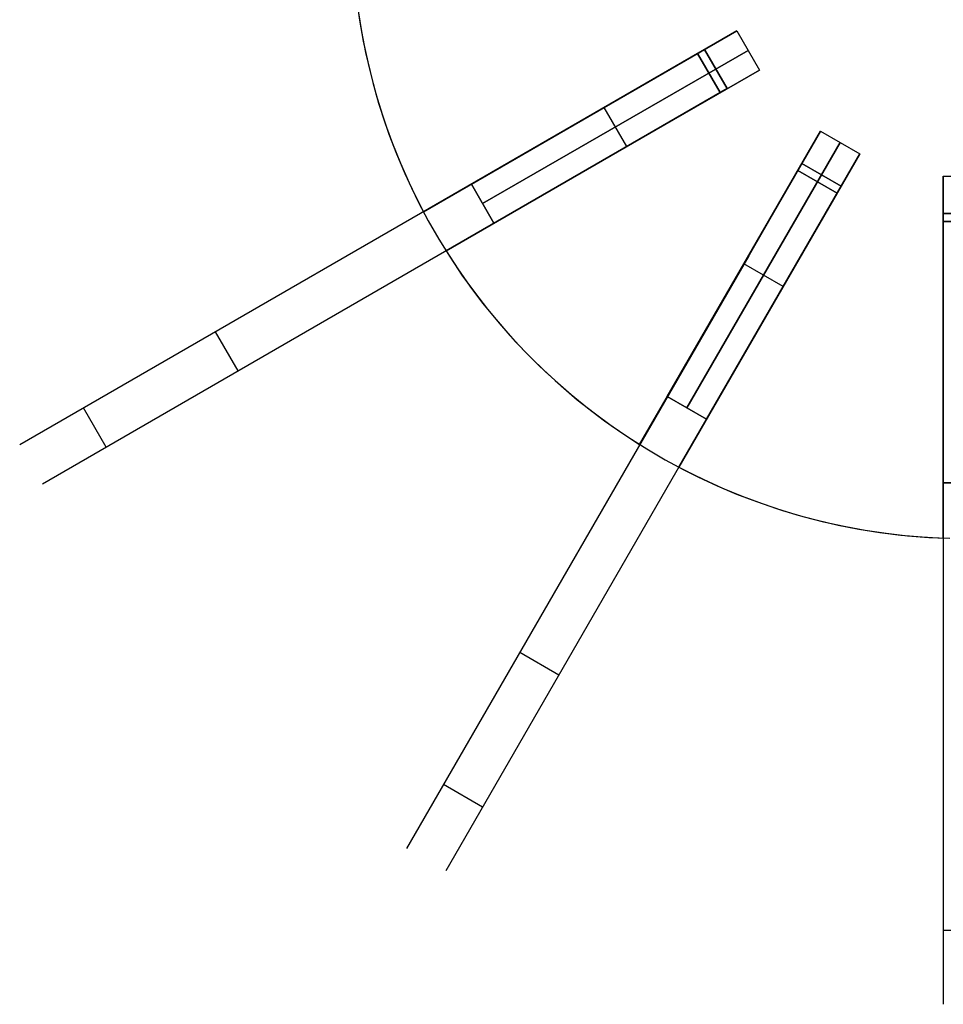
# Model space of a CAD drawing. Header units: millimetres. Extents: x 313 to 886, y -357 to 215.
# Tile 1 of 7: x 349 to 594, y -357 to -96. Entities that reach past the tile are written whole.
import ezdxf

# ---------------------------------------------------------------- set-up
doc = ezdxf.new("R2010")
doc.units = ezdxf.units.MM
doc.layers.add('Core_Sketch1', color=7, linetype='Continuous')
doc.layers.add('Core_Sketch2', color=7, linetype='Continuous')

msp = doc.modelspace()

# ---------------------------------------------------------------- linework, layer by layer
at = {"color": 0, "linetype": 'ByBlock', "lineweight": -2}
for points in [[(437.03, -76.85), (437.34, -82.47), (437.84, -88.07), (438.53, -93.66), (439.42, -99.22), (440.49, -104.74), (441.76, -110.23), (443.22, -115.66), (444.86, -121.04), (446.69, -126.37), (448.7, -131.62), (450.89, -136.81), (453.27, -141.91), (455.81, -146.93)], [(437.03, -76.85), (437.34, -82.47), (437.84, -88.07), (438.53, -93.66), (439.42, -99.22), (440.49, -104.74), (441.76, -110.23), (443.22, -115.66), (444.86, -121.04), (446.69, -126.37), (448.7, -131.62), (450.89, -136.81), (453.27, -141.91), (455.81, -146.93)], [(437.03, -76.85), (437.34, -82.47), (437.84, -88.07), (438.53, -93.66), (439.42, -99.22), (440.49, -104.74), (441.76, -110.23), (443.22, -115.66), (444.86, -121.04), (446.69, -126.37), (448.7, -131.62), (450.89, -136.81), (453.27, -141.91), (455.81, -146.93)], [(437.03, -76.85), (437.34, -82.47), (437.84, -88.07), (438.53, -93.66), (439.42, -99.22), (440.49, -104.74), (441.76, -110.23), (443.22, -115.66), (444.86, -121.04), (446.69, -126.37), (448.7, -131.62), (450.89, -136.81), (453.27, -141.91), (455.81, -146.93)], [(437.03, -76.85), (437.34, -82.47), (437.84, -88.07), (438.53, -93.66), (439.42, -99.22), (440.49, -104.74), (441.76, -110.23), (443.22, -115.66), (444.86, -121.04), (446.69, -126.37), (448.7, -131.62), (450.89, -136.81), (453.27, -141.91), (455.81, -146.93)], [(437.03, -76.85), (437.34, -82.47), (437.84, -88.07), (438.53, -93.66), (439.42, -99.22), (440.49, -104.74), (441.76, -110.23), (443.22, -115.66), (444.86, -121.04), (446.69, -126.37), (448.7, -131.62), (450.89, -136.81), (453.27, -141.91), (455.81, -146.93)], [(468.51, -139.6), (538.85, -98.99)], [(538.85, -98.99), (468.51, -139.6)], [(538.85, -98.99), (544.85, -109.38)], [(538.85, -98.99), (544.85, -109.38)], [(541.85, -104.18), (471.51, -144.79)], [(471.51, -144.79), (541.85, -104.18)], [(497.28, -122.99), (530.31, -103.92)], [(530.31, -103.92), (497.28, -122.99)], [(530.31, -103.92), (536.31, -114.31)], [(536.31, -114.31), (530.31, -103.92)], [(528.45, -104.99), (497.28, -122.99)], [(497.28, -122.99), (528.45, -104.99)], [(534.45, -115.38), (528.45, -104.99)], [(528.45, -104.99), (534.45, -115.38)], [(474.51, -149.99), (544.85, -109.38)], [(544.85, -109.38), (474.51, -149.99)], [(536.31, -114.31), (503.28, -133.38)], [(503.28, -133.38), (536.31, -114.31)], [(503.28, -133.38), (534.45, -115.38)], [(534.45, -115.38), (503.28, -133.38)], [(505.86, -118.04), (348.82, -208.7)], [(509.68, -129.68), (503.68, -119.29)], [(509.68, -129.68), (503.68, -119.29)], [(455.81, -146.93), (497.28, -122.99)], [(497.28, -122.99), (455.81, -146.93)], [(455.81, -146.93), (497.28, -122.99)], [(497.28, -122.99), (455.81, -146.93)], [(520.45, -195.92), (561.06, -125.58)], [(561.06, -125.58), (520.45, -195.92)], [(561.06, -125.58), (571.45, -131.58)], [(561.06, -125.58), (571.45, -131.58)], [(511.86, -128.43), (354.82, -219.09)], [(566.26, -128.58), (525.65, -198.92)], [(525.65, -198.92), (566.26, -128.58)], [(530.84, -201.92), (571.45, -131.58)], [(571.45, -131.58), (530.84, -201.92)], [(503.28, -133.38), (461.81, -157.32)], [(461.81, -157.32), (503.28, -133.38)], [(503.28, -133.38), (461.81, -157.32)], [(461.81, -157.32), (503.28, -133.38)], [(537.06, -167.15), (556.13, -134.13)], [(556.13, -134.13), (537.06, -167.15)], [(556.13, -134.13), (566.52, -140.13)], [(566.52, -140.13), (556.13, -134.13)], [(555.05, -135.98), (537.06, -167.15)], [(537.06, -167.15), (555.05, -135.98)], [(565.45, -141.98), (555.05, -135.98)], [(555.05, -135.98), (565.45, -141.98)], [(593.59, -137.52), (605.59, -137.52)], [(593.59, -218.74), (593.59, -137.52)], [(593.59, -137.52), (605.59, -137.52)], [(593.59, -137.52), (593.59, -218.74)], [(468.51, -139.6), (474.51, -149.99)], [(474.51, -149.99), (468.51, -139.6)], [(566.52, -140.13), (547.45, -173.15)], [(547.45, -173.15), (566.52, -140.13)], [(547.45, -173.15), (565.45, -141.98)], [(565.45, -141.98), (547.45, -173.15)], [(605.59, -147.38), (593.59, -147.38)], [(593.59, -185.52), (593.59, -147.38)], [(593.59, -147.38), (605.59, -147.38)], [(593.59, -147.38), (593.59, -185.52)], [(593.59, -149.52), (605.59, -149.52)], [(593.59, -149.52), (593.59, -185.52)], [(605.59, -149.52), (593.59, -149.52)], [(593.59, -185.52), (593.59, -149.52)], [(542.01, -158.58), (451.34, -315.62)], [(461.81, -157.32), (464.89, -162.04), (468.12, -166.64), (471.51, -171.13), (475.06, -175.5), (478.75, -179.75), (482.59, -183.86), (486.57, -187.84), (490.69, -191.68), (494.93, -195.38), (499.3, -198.92), (503.79, -202.32), (508.4, -205.55), (513.11, -208.63)], [(461.81, -157.32), (464.89, -162.04), (468.12, -166.64), (471.51, -171.13), (475.06, -175.5), (478.75, -179.75), (482.59, -183.86), (486.57, -187.84), (490.69, -191.68), (494.93, -195.38), (499.3, -198.92), (503.79, -202.32), (508.4, -205.55), (513.11, -208.63)], [(461.81, -157.32), (464.89, -162.04), (468.12, -166.64), (471.51, -171.13), (475.06, -175.5), (478.75, -179.75), (482.59, -183.86), (486.57, -187.84), (490.69, -191.68), (494.93, -195.38), (499.3, -198.92), (503.79, -202.32), (508.4, -205.55), (513.11, -208.63)], [(461.81, -157.32), (464.89, -162.04), (468.12, -166.64), (471.51, -171.13), (475.06, -175.5), (478.75, -179.75), (482.59, -183.86), (486.57, -187.84), (490.69, -191.68), (494.93, -195.38), (499.3, -198.92), (503.79, -202.32), (508.4, -205.55), (513.11, -208.63)], [(461.81, -157.32), (464.89, -162.04), (468.12, -166.64), (471.51, -171.13), (475.06, -175.5), (478.75, -179.75), (482.59, -183.86), (486.57, -187.84), (490.69, -191.68), (494.93, -195.38), (499.3, -198.92), (503.79, -202.32), (508.4, -205.55), (513.11, -208.63)], [(461.81, -157.32), (464.89, -162.04), (468.12, -166.64), (471.51, -171.13), (475.06, -175.5), (478.75, -179.75), (482.59, -183.86), (486.57, -187.84), (490.69, -191.68), (494.93, -195.38), (499.3, -198.92), (503.79, -202.32), (508.4, -205.55), (513.11, -208.63)], [(551.15, -166.75), (540.75, -160.75)], [(551.15, -166.75), (540.75, -160.75)], [(552.4, -164.58), (461.73, -321.62)], [(513.11, -208.63), (537.06, -167.15)], [(537.06, -167.15), (513.11, -208.63)], [(513.11, -208.63), (537.06, -167.15)], [(537.06, -167.15), (513.11, -208.63)], [(547.45, -173.15), (523.51, -214.63)], [(523.51, -214.63), (547.45, -173.15)], [(547.45, -173.15), (523.51, -214.63)], [(523.51, -214.63), (547.45, -173.15)], [(593.59, -175.62), (593.59, -356.95)], [(406.74, -189.12), (400.74, -178.73)], [(406.74, -189.12), (400.74, -178.73)], [(593.59, -233.4), (593.59, -185.52)], [(593.59, -185.52), (593.59, -233.4)], [(593.59, -233.4), (593.59, -185.52)], [(593.59, -185.52), (593.59, -233.4)], [(520.45, -195.92), (530.84, -201.92)], [(530.84, -201.92), (520.45, -195.92)], [(371.76, -209.32), (365.76, -198.92)], [(371.76, -209.32), (365.76, -198.92)], [(523.51, -214.63), (528.53, -217.17), (533.63, -219.54), (538.81, -221.74), (544.07, -223.75), (549.39, -225.58), (554.78, -227.22), (560.21, -228.68), (565.7, -229.95), (571.22, -231.02), (576.78, -231.91), (582.36, -232.6), (587.97, -233.1), (593.59, -233.4)], [(523.51, -214.63), (528.53, -217.17), (533.63, -219.54), (538.81, -221.74), (544.07, -223.75), (549.39, -225.58), (554.78, -227.22), (560.21, -228.68), (565.7, -229.95), (571.22, -231.02), (576.78, -231.91), (582.36, -232.6), (587.97, -233.1), (593.59, -233.4)], [(523.51, -214.63), (528.53, -217.17), (533.63, -219.54), (538.81, -221.74), (544.07, -223.75), (549.39, -225.58), (554.78, -227.22), (560.21, -228.68), (565.7, -229.95), (571.22, -231.02), (576.78, -231.91), (582.36, -232.6), (587.97, -233.1), (593.59, -233.4)], [(523.51, -214.63), (528.53, -217.17), (533.63, -219.54), (538.81, -221.74), (544.07, -223.75), (549.39, -225.58), (554.78, -227.22), (560.21, -228.68), (565.7, -229.95), (571.22, -231.02), (576.78, -231.91), (582.36, -232.6), (587.97, -233.1), (593.59, -233.4)], [(523.51, -214.63), (528.53, -217.17), (533.63, -219.54), (538.81, -221.74), (544.07, -223.75), (549.39, -225.58), (554.78, -227.22), (560.21, -228.68), (565.7, -229.95), (571.22, -231.02), (576.78, -231.91), (582.36, -232.6), (587.97, -233.1), (593.59, -233.4)], [(523.51, -214.63), (528.53, -217.17), (533.63, -219.54), (538.81, -221.74), (544.07, -223.75), (549.39, -225.58), (554.78, -227.22), (560.21, -228.68), (565.7, -229.95), (571.22, -231.02), (576.78, -231.91), (582.36, -232.6), (587.97, -233.1), (593.59, -233.4)], [(593.59, -218.74), (605.59, -218.74)], [(605.59, -218.74), (593.59, -218.74)], [(491.71, -269.7), (481.32, -263.7)], [(491.71, -269.7), (481.32, -263.7)], [(471.51, -304.68), (461.12, -298.68)], [(471.51, -304.68), (461.12, -298.68)], [(605.59, -337.39), (593.59, -337.39)], [(605.59, -337.39), (593.59, -337.39)]]:
    msp.add_lwpolyline(points, dxfattribs=at)
at = {"color": 0, "linetype": 'ByBlock', "lineweight": -2, "extrusion": (-0.016305, 0.995304, -0.095414)}
for points in [[(-528.54, 1.2), (-537.16, 51.43)], [(-531.45, 0.7), (-540.07, 50.93)], [(-542.99, 50.43), (-534.37, 0.2)]]:
    msp.add_lwpolyline(points, dxfattribs=at)
at = {"color": 0, "linetype": 'ByBlock', "lineweight": -2, "extrusion": (-0.016305, 0.995304, 0.095414)}
for points in [[(-528.54, -599.46), (-537.16, -649.69)], [(-540.07, -649.19), (-531.45, -598.96)], [(-534.37, -598.46), (-542.99, -648.69)]]:
    msp.add_lwpolyline(points, dxfattribs=at)
at = {"color": 0, "linetype": 'ByBlock', "lineweight": -2, "extrusion": (-0.5, 0.866025, 3.57848e-16)}
msp.add_lwpolyline([(-405.16, -601), (-395.78, -541.33), (-388.48, -481.38), (-383.25, -421.21), (-380.11, -360.89), (-379.07, -300.5), (-380.11, -240.11), (-383.25, -179.79), (-388.48, -119.62), (-395.78, -59.67), (-405.16, 0)], dxfattribs=at)
at = {"color": 0, "linetype": 'ByBlock', "lineweight": -2, "extrusion": (-0.5, 0.866025, 2.67343e-17)}
msp.add_lwpolyline([(-405.16, -601), (-395.78, -541.33), (-388.48, -481.38), (-383.25, -421.21), (-380.11, -360.89), (-379.07, -300.5), (-380.11, -240.11), (-383.25, -179.79), (-388.48, -119.62), (-395.78, -59.67), (-405.16, 0)], dxfattribs=at)
at = {"color": 0, "linetype": 'ByBlock', "lineweight": -2, "extrusion": (-0.5, 0.866025, 2.4867e-16)}
msp.add_lwpolyline([(-405.16, 0), (-395.78, -59.67), (-388.48, -119.62), (-383.25, -179.79), (-380.11, -240.11), (-379.07, -300.5), (-380.11, -360.89), (-383.25, -421.21), (-388.48, -481.38), (-395.78, -541.33), (-405.16, -601)], dxfattribs=at)
at = {"color": 0, "linetype": 'ByBlock', "lineweight": -2, "extrusion": (0.995304, -0.016305, -0.095414)}
for points in [[(-125, 65.21), (-116.38, 115.44)], [(-127.92, 65.71), (-119.29, 115.94)], [(-122.21, 116.44), (-130.83, 66.21)]]:
    msp.add_lwpolyline(points, dxfattribs=at)
at = {"color": 0, "linetype": 'ByBlock', "lineweight": -2, "extrusion": (0.995304, -0.016305, 0.095414)}
for points in [[(-125, -663.47), (-116.38, -713.7)], [(-119.29, -714.2), (-127.92, -663.97)], [(-130.83, -664.47), (-122.21, -714.7)]]:
    msp.add_lwpolyline(points, dxfattribs=at)
at = {"color": 0, "linetype": 'ByBlock', "lineweight": -2, "extrusion": (0.866025, -0.5, -3.51285e-16)}
msp.add_lwpolyline([(159.76, -601), (150.38, -541.33), (143.08, -481.38), (137.85, -421.21), (134.72, -360.89), (133.67, -300.5), (134.72, -240.11), (137.85, -179.79), (143.08, -119.62), (150.38, -59.67), (159.76, 0)], dxfattribs=at)
at = {"color": 0, "linetype": 'ByBlock', "lineweight": -2, "extrusion": (1, 0, 0)}
for points in [[(-147.38, 12), (-137.52, 62)], [(-147.38, -613), (-137.52, -663)], [(-146.93, -613), (-146.93, -601)], [(-146.93, 0), (-146.93, 12)], [(-149.52, -601), (-158.9, -541.33), (-166.21, -481.38), (-171.43, -421.21), (-174.57, -360.89), (-175.62, -300.5), (-174.57, -240.11), (-171.43, -179.79), (-166.21, -119.62), (-158.9, -59.67), (-149.52, 0)], [(-158.79, -656.69), (-158.79, 55.69)], [(-157.32, -601), (-157.32, -613)], [(-157.32, 12), (-157.32, 0)], [(-169.18, -656.69), (-169.18, 55.69)], [(-208.63, -613), (-208.63, -601)], [(-208.63, 0), (-208.63, 12)], [(-214.63, -601), (-214.63, -613)], [(-214.63, 12), (-214.63, 0)], [(-337.39, -560.92), (-336.7, -565.02), (-335.86, -569.1), (-334.89, -573.14), (-333.78, -577.15), (-332.52, -581.11), (-331.13, -585.03), (-329.61, -588.9), (-327.95, -592.72), (-326.17, -596.47), (-324.25, -600.16), (-322.2, -603.78), (-320.04, -607.33), (-317.75, -610.8), (-315.34, -614.19), (-312.81, -617.5), (-310.18, -620.71), (-307.43, -623.83), (-304.57, -626.86), (-301.62, -629.78), (-298.56, -632.6), (-295.41, -635.31), (-292.16, -637.91), (-288.83, -640.4), (-285.41, -642.77), (-281.92, -645.02), (-278.34, -647.15), (-274.7, -649.15), (-270.99, -651.03), (-267.21, -652.77), (-263.38, -654.39), (-259.5, -655.87), (-255.56, -657.21), (-251.58, -658.42), (-247.56, -659.49), (-243.51, -660.42), (-239.43, -661.2), (-235.32, -661.85), (-231.19, -662.35), (-227.05, -662.71), (-222.89, -662.93), (-218.74, -663)], [(-218.74, 62), (-222.89, 61.93), (-227.05, 61.71), (-231.19, 61.35), (-235.32, 60.85), (-239.43, 60.2), (-243.51, 59.42), (-247.56, 58.49), (-251.58, 57.42), (-255.56, 56.21), (-259.5, 54.87), (-263.38, 53.39), (-267.21, 51.77), (-270.99, 50.03), (-274.7, 48.15), (-278.34, 46.15), (-281.92, 44.02), (-285.41, 41.77), (-288.83, 39.4), (-292.16, 36.91), (-295.41, 34.31), (-298.56, 31.6), (-301.62, 28.78), (-304.57, 25.86), (-307.43, 22.83), (-310.18, 19.71), (-312.81, 16.5), (-315.34, 13.19), (-317.75, 9.8), (-320.04, 6.33), (-322.2, 2.78), (-324.25, -0.84), (-326.17, -4.53), (-327.95, -8.28), (-329.61, -12.1), (-331.13, -15.97), (-332.52, -19.89), (-333.78, -23.85), (-334.89, -27.86), (-335.86, -31.9), (-336.7, -35.98), (-337.39, -40.08)], [(-229.17, -656.69), (-229.17, 55.69)], [(-233.4, -613), (-233.4, -601)], [(-233.4, 0), (-233.4, 12)], [(-235.17, -656.69), (-235.17, 55.69)], [(-257.12, -656.69), (-257.12, 55.69)], [(-337.39, -40.08), (-342.16, -73.86), (-346.24, -107.55), (-349.65, -141.15), (-352.4, -174.62), (-354.49, -207.96), (-355.94, -241.14), (-356.75, -274.15), (-356.94, -306.96), (-356.51, -339.57), (-355.48, -371.96), (-353.87, -404.12), (-351.67, -436.03), (-348.92, -467.67), (-345.61, -499.05), (-341.76, -530.13), (-337.39, -560.92)]]:
    msp.add_lwpolyline(points, dxfattribs=at)
at = {"color": 0, "linetype": 'ByBlock', "lineweight": -2, "extrusion": (-0.5, 0.866025, 5.22789e-16)}
msp.add_lwpolyline([(-217.29, -560.92), (-217.99, -565.02), (-218.82, -569.1), (-219.79, -573.14), (-220.91, -577.15), (-222.16, -581.11), (-223.55, -585.03), (-225.07, -588.9), (-226.73, -592.72), (-228.52, -596.47), (-230.44, -600.16), (-232.48, -603.78), (-234.65, -607.33), (-236.94, -610.8), (-239.35, -614.19), (-241.87, -617.5), (-244.51, -620.71), (-247.26, -623.83), (-250.11, -626.86), (-253.07, -629.78), (-256.12, -632.6), (-259.28, -635.31), (-262.52, -637.91), (-265.85, -640.4), (-269.27, -642.77), (-272.77, -645.02), (-276.34, -647.15), (-279.98, -649.15), (-283.7, -651.03), (-287.47, -652.77), (-291.3, -654.39), (-295.19, -655.87), (-299.12, -657.21), (-303.1, -658.42), (-307.12, -659.49), (-311.17, -660.42), (-315.26, -661.2), (-319.37, -661.85), (-323.49, -662.35), (-327.64, -662.71), (-331.79, -662.93), (-335.95, -663)], dxfattribs=at)
at = {"color": 0, "linetype": 'ByBlock', "lineweight": -2, "extrusion": (-0.5, 0.866025, -4.87917e-16)}
msp.add_lwpolyline([(-335.95, 62), (-331.79, 61.93), (-327.64, 61.71), (-323.49, 61.35), (-319.37, 60.85), (-315.26, 60.2), (-311.17, 59.42), (-307.12, 58.49), (-303.1, 57.42), (-299.12, 56.21), (-295.19, 54.87), (-291.3, 53.39), (-287.47, 51.77), (-283.7, 50.03), (-279.98, 48.15), (-276.34, 46.15), (-272.77, 44.02), (-269.27, 41.77), (-265.85, 39.4), (-262.52, 36.91), (-259.28, 34.31), (-256.12, 31.6), (-253.07, 28.78), (-250.11, 25.86), (-247.26, 22.83), (-244.51, 19.71), (-241.87, 16.5), (-239.35, 13.19), (-236.94, 9.8), (-234.65, 6.33), (-232.48, 2.78), (-230.44, -0.84), (-228.52, -4.53), (-226.73, -8.28), (-225.07, -12.1), (-223.55, -15.97), (-222.16, -19.89), (-220.91, -23.85), (-219.79, -27.86), (-218.82, -31.9), (-217.99, -35.98), (-217.29, -40.08)], dxfattribs=at)
at = {"color": 0, "linetype": 'ByBlock', "lineweight": -2, "extrusion": (0.866025, -0.5, -1.62122e-16)}
msp.add_lwpolyline([(159.76, -601), (150.38, -541.33), (143.08, -481.38), (137.85, -421.21), (134.72, -360.89), (133.67, -300.5), (134.72, -240.11), (137.85, -179.79), (143.08, -119.62), (150.38, -59.67), (159.76, 0)], dxfattribs=at)
at = {"color": 0, "linetype": 'ByBlock', "lineweight": -2, "extrusion": (0.866025, -0.5, -5.37052e-16)}
msp.add_lwpolyline([(159.76, 0), (150.38, -59.67), (143.08, -119.62), (137.85, -179.79), (134.72, -240.11), (133.67, -300.5), (134.72, -360.89), (137.85, -421.21), (143.08, -481.38), (150.38, -541.33), (159.76, -601)], dxfattribs=at)
at = {"color": 0, "linetype": 'ByBlock', "lineweight": -2, "extrusion": (-0.5, 0.866025, 6.79386e-16)}
msp.add_lwpolyline([(-335.95, -663), (-331.79, -662.93), (-327.64, -662.71), (-323.49, -662.35), (-319.37, -661.85), (-315.26, -661.2), (-311.17, -660.42), (-307.12, -659.49), (-303.1, -658.42), (-299.12, -657.21), (-295.19, -655.87), (-291.3, -654.39), (-287.47, -652.77), (-283.7, -651.03), (-279.98, -649.15), (-276.34, -647.15), (-272.77, -645.02), (-269.27, -642.77), (-265.85, -640.4), (-262.52, -637.91), (-259.28, -635.31), (-256.12, -632.6), (-253.07, -629.78), (-250.11, -626.86), (-247.26, -623.83), (-244.51, -620.71), (-241.87, -617.5), (-239.35, -614.19), (-236.94, -610.8), (-234.65, -607.33), (-232.48, -603.78), (-230.44, -600.16), (-228.52, -596.47), (-226.73, -592.72), (-225.07, -588.9), (-223.55, -585.03), (-222.16, -581.11), (-220.91, -577.15), (-219.79, -573.14), (-218.82, -569.1), (-217.99, -565.02), (-217.29, -560.92)], dxfattribs=at)
at = {"color": 0, "linetype": 'ByBlock', "lineweight": -2, "extrusion": (-0.5, 0.866025, 3.99653e-16)}
msp.add_lwpolyline([(-217.29, -40.08), (-217.99, -35.98), (-218.82, -31.9), (-219.79, -27.86), (-220.91, -23.85), (-222.16, -19.89), (-223.55, -15.97), (-225.07, -12.1), (-226.73, -8.28), (-228.52, -4.53), (-230.44, -0.84), (-232.48, 2.78), (-234.65, 6.33), (-236.94, 9.8), (-239.35, 13.19), (-241.87, 16.5), (-244.51, 19.71), (-247.26, 22.83), (-250.11, 25.86), (-253.07, 28.78), (-256.12, 31.6), (-259.28, 34.31), (-262.52, 36.91), (-265.85, 39.4), (-269.27, 41.77), (-272.77, 44.02), (-276.34, 46.15), (-279.98, 48.15), (-283.7, 50.03), (-287.47, 51.77), (-291.3, 53.39), (-295.19, 54.87), (-299.12, 56.21), (-303.1, 57.42), (-307.12, 58.49), (-311.17, 59.42), (-315.26, 60.2), (-319.37, 60.85), (-323.49, 61.35), (-327.64, 61.71), (-331.79, 61.93), (-335.95, 62)], dxfattribs=at)
at = {"color": 0, "linetype": 'ByBlock', "lineweight": -2, "extrusion": (-0.5, 0.866025, 8.25601e-16)}
msp.add_lwpolyline([(-335.95, -663), (-331.79, -662.93), (-327.64, -662.71), (-323.49, -662.35), (-319.37, -661.85), (-315.26, -661.2), (-311.17, -660.42), (-307.12, -659.49), (-303.1, -658.42), (-299.12, -657.21), (-295.19, -655.87), (-291.3, -654.39), (-287.47, -652.77), (-283.7, -651.03), (-279.98, -649.15), (-276.34, -647.15), (-272.77, -645.02), (-269.27, -642.77), (-265.85, -640.4), (-262.52, -637.91), (-259.28, -635.31), (-256.12, -632.6), (-253.07, -629.78), (-250.11, -626.86), (-247.26, -623.83), (-244.51, -620.71), (-241.87, -617.5), (-239.35, -614.19), (-236.94, -610.8), (-234.65, -607.33), (-232.48, -603.78), (-230.44, -600.16), (-228.52, -596.47), (-226.73, -592.72), (-225.07, -588.9), (-223.55, -585.03), (-222.16, -581.11), (-220.91, -577.15), (-219.79, -573.14), (-218.82, -569.1), (-217.99, -565.02), (-217.29, -560.92)], dxfattribs=at)
at = {"color": 0, "linetype": 'ByBlock', "lineweight": -2, "extrusion": (-0.5, 0.866025, -6.86014e-16)}
msp.add_lwpolyline([(-217.29, -40.08), (-217.99, -35.98), (-218.82, -31.9), (-219.79, -27.86), (-220.91, -23.85), (-222.16, -19.89), (-223.55, -15.97), (-225.07, -12.1), (-226.73, -8.28), (-228.52, -4.53), (-230.44, -0.84), (-232.48, 2.78), (-234.65, 6.33), (-236.94, 9.8), (-239.35, 13.19), (-241.87, 16.5), (-244.51, 19.71), (-247.26, 22.83), (-250.11, 25.86), (-253.07, 28.78), (-256.12, 31.6), (-259.28, 34.31), (-262.52, 36.91), (-265.85, 39.4), (-269.27, 41.77), (-272.77, 44.02), (-276.34, 46.15), (-279.98, 48.15), (-283.7, 50.03), (-287.47, 51.77), (-291.3, 53.39), (-295.19, 54.87), (-299.12, 56.21), (-303.1, 57.42), (-307.12, 58.49), (-311.17, 59.42), (-315.26, 60.2), (-319.37, 60.85), (-323.49, 61.35), (-327.64, 61.71), (-331.79, 61.93), (-335.95, 62)], dxfattribs=at)
at = {"color": 0, "linetype": 'ByBlock', "lineweight": -2, "extrusion": (0.866025, -0.5, 1.44254e-17)}
msp.add_lwpolyline([(-28.1, -560.92), (-27.41, -565.02), (-26.58, -569.1), (-25.6, -573.14), (-24.49, -577.15), (-23.24, -581.11), (-21.85, -585.03), (-20.32, -588.9), (-18.67, -592.72), (-16.88, -596.47), (-14.96, -600.16), (-12.92, -603.78), (-10.75, -607.33), (-8.46, -610.8), (-6.05, -614.19), (-3.53, -617.5), (-0.89, -620.71), (1.86, -623.83), (4.71, -626.86), (7.67, -629.78), (10.73, -632.6), (13.88, -635.31), (17.12, -637.91), (20.46, -640.4), (23.87, -642.77), (27.37, -645.02), (30.94, -647.15), (34.59, -649.15), (38.3, -651.03), (42.07, -652.77), (45.91, -654.39), (49.79, -655.87), (53.73, -657.21), (57.71, -658.42), (61.72, -659.49), (65.78, -660.42), (69.86, -661.2), (73.97, -661.85), (78.1, -662.35), (82.24, -662.71), (86.39, -662.93), (90.55, -663)], dxfattribs=at)
at = {"color": 0, "linetype": 'ByBlock', "lineweight": -2, "extrusion": (0.866025, -0.5, -4.86492e-16)}
msp.add_lwpolyline([(90.55, 62), (86.39, 61.93), (82.24, 61.71), (78.1, 61.35), (73.97, 60.85), (69.86, 60.2), (65.78, 59.42), (61.72, 58.49), (57.71, 57.42), (53.73, 56.21), (49.79, 54.87), (45.91, 53.39), (42.07, 51.77), (38.3, 50.03), (34.59, 48.15), (30.94, 46.15), (27.37, 44.02), (23.87, 41.77), (20.46, 39.4), (17.12, 36.91), (13.88, 34.31), (10.73, 31.6), (7.67, 28.78), (4.71, 25.86), (1.86, 22.83), (-0.89, 19.71), (-3.53, 16.5), (-6.05, 13.19), (-8.46, 9.8), (-10.75, 6.33), (-12.92, 2.78), (-14.96, -0.84), (-16.88, -4.53), (-18.67, -8.28), (-20.32, -12.1), (-21.85, -15.97), (-23.24, -19.89), (-24.49, -23.85), (-25.6, -27.86), (-26.58, -31.9), (-27.41, -35.98), (-28.1, -40.08)], dxfattribs=at)
at = {"color": 0, "linetype": 'ByBlock', "lineweight": -2, "extrusion": (-0.5, 0.866025, 5.19832e-16)}
msp.add_lwpolyline([(-217.29, -40.08), (-212.53, -73.86), (-208.44, -107.55), (-205.03, -141.15), (-202.28, -174.62), (-200.19, -207.96), (-198.75, -241.14), (-197.93, -274.14), (-197.75, -306.96), (-198.17, -339.57), (-199.2, -371.96), (-200.82, -404.12), (-203.01, -436.03), (-205.77, -467.67), (-209.08, -499.05), (-212.92, -530.13), (-217.29, -560.92)], dxfattribs=at)
at = {"color": 0, "linetype": 'ByBlock', "lineweight": -2, "extrusion": (0.866025, -0.5, 9.28264e-16)}
msp.add_lwpolyline([(90.55, -663), (86.39, -662.93), (82.24, -662.71), (78.1, -662.35), (73.97, -661.85), (69.86, -661.2), (65.78, -660.42), (61.72, -659.49), (57.71, -658.42), (53.73, -657.21), (49.79, -655.87), (45.91, -654.39), (42.07, -652.77), (38.3, -651.03), (34.59, -649.15), (30.94, -647.15), (27.37, -645.02), (23.87, -642.77), (20.46, -640.4), (17.12, -637.91), (13.88, -635.31), (10.73, -632.6), (7.67, -629.78), (4.71, -626.86), (1.86, -623.83), (-0.89, -620.71), (-3.53, -617.5), (-6.05, -614.19), (-8.46, -610.8), (-10.75, -607.33), (-12.92, -603.78), (-14.96, -600.16), (-16.88, -596.47), (-18.67, -592.72), (-20.32, -588.9), (-21.85, -585.03), (-23.24, -581.11), (-24.49, -577.15), (-25.6, -573.14), (-26.58, -569.1), (-27.41, -565.02), (-28.1, -560.92)], dxfattribs=at)
at = {"color": 0, "linetype": 'ByBlock', "lineweight": -2, "extrusion": (0.866025, -0.5, -1.39396e-15)}
msp.add_lwpolyline([(-28.1, -40.08), (-27.41, -35.98), (-26.58, -31.9), (-25.6, -27.86), (-24.49, -23.85), (-23.24, -19.89), (-21.85, -15.97), (-20.32, -12.1), (-18.67, -8.28), (-16.88, -4.53), (-14.96, -0.84), (-12.92, 2.78), (-10.75, 6.33), (-8.46, 9.8), (-6.05, 13.19), (-3.53, 16.5), (-0.89, 19.71), (1.86, 22.83), (4.71, 25.86), (7.67, 28.78), (10.73, 31.6), (13.88, 34.31), (17.12, 36.91), (20.46, 39.4), (23.87, 41.77), (27.37, 44.02), (30.94, 46.15), (34.59, 48.15), (38.3, 50.03), (42.07, 51.77), (45.91, 53.39), (49.79, 54.87), (53.73, 56.21), (57.71, 57.42), (61.72, 58.49), (65.78, 59.42), (69.86, 60.2), (73.97, 60.85), (78.1, 61.35), (82.24, 61.71), (86.39, 61.93), (90.55, 62)], dxfattribs=at)
at = {"color": 0, "linetype": 'ByBlock', "lineweight": -2, "extrusion": (0.866025, -0.5, 2.15486e-15)}
msp.add_lwpolyline([(90.55, -663), (86.39, -662.93), (82.24, -662.71), (78.1, -662.35), (73.97, -661.85), (69.86, -661.2), (65.78, -660.42), (61.72, -659.49), (57.71, -658.42), (53.73, -657.21), (49.79, -655.87), (45.91, -654.39), (42.07, -652.77), (38.3, -651.03), (34.59, -649.15), (30.94, -647.15), (27.37, -645.02), (23.87, -642.77), (20.46, -640.4), (17.12, -637.91), (13.88, -635.31), (10.73, -632.6), (7.67, -629.78), (4.71, -626.86), (1.86, -623.83), (-0.89, -620.71), (-3.53, -617.5), (-6.05, -614.19), (-8.46, -610.8), (-10.75, -607.33), (-12.92, -603.78), (-14.96, -600.16), (-16.88, -596.47), (-18.67, -592.72), (-20.32, -588.9), (-21.85, -585.03), (-23.24, -581.11), (-24.49, -577.15), (-25.6, -573.14), (-26.58, -569.1), (-27.41, -565.02), (-28.1, -560.92)], dxfattribs=at)
at = {"color": 0, "linetype": 'ByBlock', "lineweight": -2, "extrusion": (0.866025, -0.5, 2.81745e-16)}
msp.add_lwpolyline([(-28.1, -40.08), (-27.41, -35.98), (-26.58, -31.9), (-25.6, -27.86), (-24.49, -23.85), (-23.24, -19.89), (-21.85, -15.97), (-20.32, -12.1), (-18.67, -8.28), (-16.88, -4.53), (-14.96, -0.84), (-12.92, 2.78), (-10.75, 6.33), (-8.46, 9.8), (-6.05, 13.19), (-3.53, 16.5), (-0.89, 19.71), (1.86, 22.83), (4.71, 25.86), (7.67, 28.78), (10.73, 31.6), (13.88, 34.31), (17.12, 36.91), (20.46, 39.4), (23.87, 41.77), (27.37, 44.02), (30.94, 46.15), (34.59, 48.15), (38.3, 50.03), (42.07, 51.77), (45.91, 53.39), (49.79, 54.87), (53.73, 56.21), (57.71, 57.42), (61.72, 58.49), (65.78, 59.42), (69.86, 60.2), (73.97, 60.85), (78.1, 61.35), (82.24, 61.71), (86.39, 61.93), (90.55, 62)], dxfattribs=at)
at = {"color": 0, "linetype": 'ByBlock', "lineweight": -2, "extrusion": (-0.5, 0.866025, 9.1643e-16)}
msp.add_lwpolyline([(-217.29, -560.92), (-212.92, -530.13), (-209.08, -499.05), (-205.77, -467.67), (-203.01, -436.03), (-200.82, -404.12), (-199.2, -371.96), (-198.17, -339.57), (-197.75, -306.96), (-197.93, -274.14), (-198.75, -241.14), (-200.19, -207.96), (-202.28, -174.62), (-205.03, -141.15), (-208.44, -107.55), (-212.53, -73.86), (-217.29, -40.08)], dxfattribs=at)
at = {"color": 0, "linetype": 'ByBlock', "lineweight": -2, "extrusion": (-0.5, 0.866025, 4.25317e-16)}
msp.add_lwpolyline([(-217.29, -560.92), (-212.92, -530.13), (-209.08, -499.05), (-205.77, -467.67), (-203.01, -436.03), (-200.82, -404.12), (-199.2, -371.96), (-198.17, -339.57), (-197.75, -306.96), (-197.93, -274.14), (-198.75, -241.14), (-200.19, -207.96), (-202.28, -174.62), (-205.03, -141.15), (-208.44, -107.55), (-212.53, -73.86), (-217.29, -40.08)], dxfattribs=at)
at = {"color": 0, "linetype": 'ByBlock', "lineweight": -2, "extrusion": (0.866025, -0.5, -8.65255e-16)}
msp.add_lwpolyline([(-28.1, -40.08), (-32.87, -73.86), (-36.95, -107.55), (-40.37, -141.15), (-43.11, -174.62), (-45.2, -207.96), (-46.65, -241.14), (-47.46, -274.14), (-47.65, -306.96), (-47.22, -339.57), (-46.2, -371.96), (-44.58, -404.12), (-42.39, -436.03), (-39.63, -467.67), (-36.32, -499.05), (-32.47, -530.13), (-28.1, -560.92)], dxfattribs=at)
at = {"color": 0, "linetype": 'ByBlock', "lineweight": -2, "extrusion": (0.866025, -0.5, -4.72574e-16)}
msp.add_lwpolyline([(-28.1, -560.92), (-32.47, -530.13), (-36.32, -499.05), (-39.63, -467.67), (-42.39, -436.03), (-44.58, -404.12), (-46.2, -371.96), (-47.22, -339.57), (-47.65, -306.96), (-47.46, -274.14), (-46.65, -241.14), (-45.2, -207.96), (-43.11, -174.62), (-40.37, -141.15), (-36.95, -107.55), (-32.87, -73.86), (-28.1, -40.08)], dxfattribs=at)
at = {"color": 0, "linetype": 'ByBlock', "lineweight": -2, "extrusion": (0.866025, -0.5, -3.81977e-16)}
msp.add_lwpolyline([(-28.1, -560.92), (-32.47, -530.13), (-36.32, -499.05), (-39.63, -467.67), (-42.39, -436.03), (-44.58, -404.12), (-46.2, -371.96), (-47.22, -339.57), (-47.65, -306.96), (-47.46, -274.14), (-46.65, -241.14), (-45.2, -207.96), (-43.11, -174.62), (-40.37, -141.15), (-36.95, -107.55), (-32.87, -73.86), (-28.1, -40.08)], dxfattribs=at)
at = {"layer": 'Core_Sketch1'}
msp.add_lwpolyline([(438.12, -90.56), (438.9, -96.16), (439.88, -101.72), (441.05, -107.24), (442.4, -112.72), (443.95, -118.15), (445.69, -123.53), (447.61, -128.84), (449.71, -134.08), (452, -139.24), (454.46, -144.32), (457.1, -149.31), (459.91, -154.21), (462.88, -159.01), (466.03, -163.7), (469.33, -168.28), (472.79, -172.74), (476.4, -177.08), (480.16, -181.29), (484.07, -185.37), (488.11, -189.31), (492.29, -193.11), (496.6, -196.76), (501.03, -200.26), (505.58, -203.6), (510.25, -206.78), (515.02, -209.8), (519.89, -212.65), (524.86, -215.33), (529.92, -217.84), (535.06, -220.17), (540.29, -222.32), (545.58, -224.29), (550.94, -226.07), (556.35, -227.66), (561.82, -229.07), (567.34, -230.29), (572.89, -231.31), (578.47, -232.14), (584.08, -232.77), (589.71, -233.22), (595.35, -233.46)], dxfattribs=at)
at = {"layer": 'Core_Sketch2'}
msp.add_lwpolyline([(438.12, -90.56), (438.9, -96.16), (439.88, -101.72), (441.05, -107.24), (442.4, -112.72), (443.95, -118.15), (445.69, -123.53), (447.61, -128.84), (449.71, -134.08), (452, -139.24), (454.46, -144.32), (457.1, -149.31), (459.91, -154.21), (462.88, -159.01), (466.03, -163.7), (469.33, -168.28), (472.79, -172.74), (476.4, -177.08), (480.16, -181.29), (484.07, -185.37), (488.11, -189.31), (492.29, -193.11), (496.6, -196.76), (501.03, -200.26), (505.58, -203.6), (510.25, -206.78), (515.02, -209.8), (519.89, -212.65), (524.86, -215.33), (529.92, -217.84), (535.06, -220.17), (540.29, -222.32), (545.58, -224.29), (550.94, -226.07), (556.35, -227.66), (561.82, -229.07), (567.34, -230.29), (572.89, -231.31), (578.47, -232.14), (584.08, -232.77), (589.71, -233.22), (595.35, -233.46)], dxfattribs=at)

doc.saveas('drawing.dxf')
